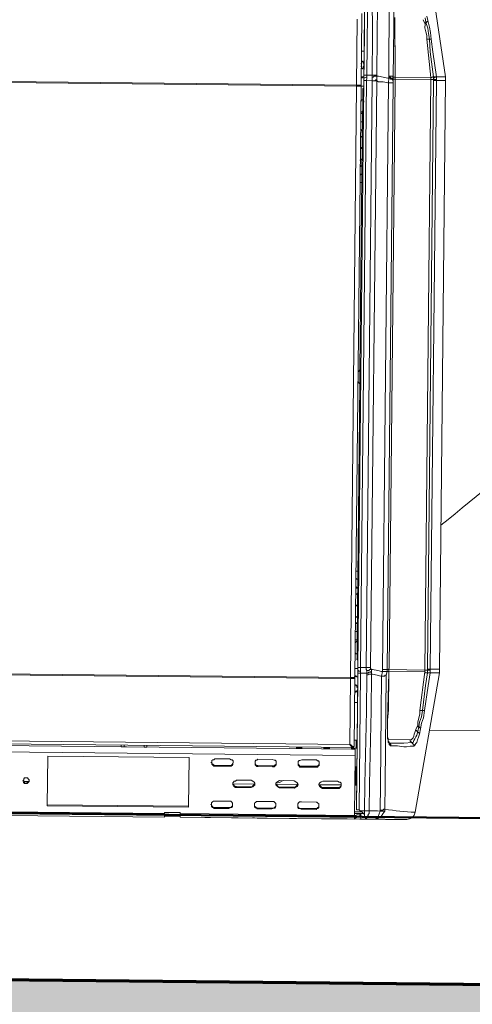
# Model space of a CAD drawing. Header units: metres. Extents: x 779 to 7046, y -512 to 9570.
# Tile 147 of 256: x 2479.154 to 2479.572, y -218.694 to -217.785. Entities that reach past the tile are written whole.
import ezdxf

# ---------------------------------------------------------------- set-up
doc = ezdxf.new("R2010")
doc.units = ezdxf.units.M
doc.linetypes.add('CIĄGłA', pattern=[0])
doc.layers.add('BK_Beton', color=2, linetype='Continuous', lineweight=15)
doc.layers.add('ZP_Zieleń', color=252, linetype='Continuous', lineweight=5)
doc.layers.add('PDF _Geometria', color=7, linetype='Continuous')

# ---------------------------------------------------------------- blocks, each defined once
blk = doc.blocks.new('DYSTRYBUTOR WAYNE HELIX 4 PRODUKTY')
at = {"layer": 'PDF _Geometria', "lineweight": 9}
for points in [[(409.064, 52.629), (409.064, 44.997), (409.064, 44.827), (409.064, 44.657), (409.064, 44.573), (409.064, 44.403), (409.064, 44.149), (409.064, 43.979), (409.064, 44.064), (409.064, 44.149), (409.064, 52.799)], [(413.728, -24.458), (413.983, -24.374), (414.237, -24.289), (414.407, -24.034), (414.492, -23.78), (416.612, -10.89), (416.612, -10.805), (416.612, -10.55), (416.612, 43.809), (416.612, 43.979), (416.612, 44.149), (415.255, 52.629)], [(409.827, 44.233), (409.827, 47.88), (409.743, 51.611), (409.743, 52.799), (409.319, 52.884), (409.319, 44.233)], [(411.523, 53.223), (411.439, 53.223), (411.439, 53.053), (411.354, 52.884), (411.354, 52.544), (411.523, 52.544), (411.608, 52.544), (411.693, 52.46), (411.778, 52.46), (411.778, 48.728), (411.778, 46.438), (411.778, 44.064), (411.863, 44.064), (411.947, 44.064), (415.255, 44.064)], [(411.354, 43.979), (411.354, 44.064), (411.354, 44.149), (411.354, 46.523), (411.354, 48.898), (411.354, 52.544), (410.251, 52.714), (410.251, 50.763), (410.251, 47.88), (410.251, 44.233), (410.251, 44.149), (410.251, 43.809), (410.251, 43.725), (410.421, 43.64), (410.845, 43.64), (411.269, 43.555), (411.354, 43.555), (411.354, -10.635), (411.354, -10.72), (411.354, -10.805)], [(414.831, 49.746), (414.916, 49.322), (415.085, 48.728), (415.17, 48.219), (415.255, 47.626), (415.424, 46.438), (415.764, 44.149), (415.764, 43.979), (415.764, 43.894), (415.764, 43.809), (415.764, -10.55), (415.764, -10.635), (415.764, -10.72), (415.764, -10.89), (415.594, -12.077), (415.255, -14.367), (415.17, -15.045), (415, -15.554), (414.916, -16.063), (414.831, -16.572), (414.746, -16.826), (414.661, -17.08), (414.576, -17.335), (414.492, -17.42), (414.407, -17.589), (414.322, -17.674), (413.983, -17.674), (413.644, -17.759), (413.389, -17.759), (412.796, -17.674), (412.202, -17.674), (412.117, -17.674), (412.117, -17.589), (412.032, -17.589), (412.032, -17.504), (412.032, -17.42), (411.947, -17.335), (411.947, -17.165), (411.947, -17.08), (411.863, -16.996), (411.863, -16.826), (411.863, -16.741), (411.863, -16.572), (411.863, -16.487), (411.863, -16.317)], [(415.085, -14.367), (415.34, -12.077), (415.509, -10.89), (415.509, -10.805), (415.509, -10.72), (415.509, -10.635), (415.509, -10.55), (415.509, 43.809), (415.509, 43.894), (415.509, 43.979), (415.509, 44.064), (415.509, 44.149), (415.17, 46.438), (415.085, 47.626), (415, 48.134), (414.916, 48.643), (414.746, 49.152), (414.661, 49.576)], [(297.546, 43.216), (297.631, 43.216), (297.715, 43.216), (297.8, 43.216), (298.394, 43.216), (298.394, 43.301), (298.479, 43.301), (298.648, 43.301), (298.733, 43.301), (408.386, 43.301), (408.386, 49.407)], [(409.064, 43.216), (408.979, 43.216), (408.894, 43.216), (408.81, 43.216), (408.81, 43.301), (408.81, 49.661), (408.81, 49.915)], [(415.255, -10.635), (411.947, -10.635), (411.947, -10.55), (411.947, -10.635), (411.947, -10.55), (411.947, -10.466), (411.947, 43.725), (411.947, 43.809), (411.947, 43.894), (411.947, 43.979), (411.947, 44.064), (411.947, 44.149), (411.947, 45.166), (411.863, 48.559), (411.863, 48.728), (411.863, 49.576), (411.863, 49.067), (411.863, 48.643), (411.947, 45.421), (411.947, 44.233), (411.947, 44.064), (411.947, 43.979)], [(414.492, -16.148), (414.661, -15.724), (414.661, -15.469), (414.746, -15.045), (414.831, -14.706), (414.831, -14.367), (415.255, -10.805), (415.255, -10.72), (415.255, -10.635), (415.255, 43.894), (415.255, 43.979), (415.255, 44.064), (414.831, 47.626), (414.831, 47.965), (414.746, 48.304), (414.661, 48.643), (414.661, 48.983), (414.492, 49.407)], [(414.661, 48.983), (414.661, 49.067), (414.746, 49.152)], [(414.746, 49.152), (414.831, 49.152), (414.831, 49.237), (414.916, 49.237), (414.916, 49.322)], [(411.863, 48.643), (411.863, 48.559)], [(414.831, 47.626), (414.916, 47.626), (415, 47.626), (415.085, 47.626)], [(415.085, 47.626), (415.17, 47.626), (415.255, 47.626)], [(408.81, 46.438), (408.894, 46.438), (408.979, 46.438), (409.064, 46.438)], [(408.81, 45.251), (408.81, 45.336), (408.894, 45.506), (408.979, 45.421), (408.979, 45.336), (409.064, 45.336)], [(408.81, 45.506), (408.894, 45.506)], [(408.81, 44.827), (408.894, 44.827), (408.979, 44.912), (408.979, 44.997), (409.064, 45.082)], [(408.894, 44.827), (408.81, 44.997), (408.81, 45.082)], [(408.81, 43.979), (408.894, 43.979), (408.979, 44.064), (409.064, 44.064), (408.979, 44.064), (408.894, 44.064), (408.81, 44.064)], [(409.064, 43.979), (409.064, 43.809), (409.064, 43.64), (409.064, 43.47), (409.064, 43.301), (409.064, 43.131), (409.064, 43.046), (408.979, 42.961)], [(409.064, 44.149), (409.064, 44.233), (409.149, 44.233), (409.234, 44.233), (409.318, 44.233)], [(409.064, -10.466), (409.064, 43.725), (409.064, 43.809), (409.064, 43.894), (409.064, 43.979), (409.149, 43.979), (409.319, 44.064)], [(409.064, 43.979), (409.064, 43.979)], [(409.064, 43.979), (409.064, 43.979)], [(409.064, 43.725), (409.149, 43.725), (409.234, 43.725), (409.318, 43.725)], [(409.319, 43.725), (409.319, -10.466), (409.319, -10.55), (409.319, -10.72), (409.319, -10.805), (409.149, -10.805), (409.064, -10.72), (409.064, -10.974), (409.064, -11.144), (409.064, -11.314), (409.064, -11.399), (409.064, -11.568), (409.064, -11.738), (409.064, -23.271)], [(409.319, -10.466), (409.827, -10.466), (409.827, 43.725)], [(410.251, 44.233), (410.167, 44.233), (410.082, 44.233), (409.997, 44.233), (409.912, 44.233), (409.827, 44.233)], [(409.827, 44.064), (409.912, 44.064), (409.997, 44.149), (410.082, 44.149), (410.167, 44.149), (410.251, 44.149)], [(410.251, 43.725), (410.167, 43.725), (410.082, 43.725), (409.997, 43.725), (409.912, 43.725), (409.827, 43.725), (409.912, 43.725), (409.997, 43.725), (410.082, 43.725), (410.167, 43.809), (410.251, 43.809)], [(409.827, 43.725), (409.827, 43.725)], [(410.251, 43.725), (410.251, -10.466), (410.251, -10.55), (410.336, -10.635), (410.336, -10.805), (410.336, -11.059), (410.421, -11.059), (410.845, -11.144), (411.184, -11.229), (411.269, -11.229), (411.269, -14.621), (411.269, -21.321), (411.269, -23.61), (411.269, -23.695), (411.184, -23.95), (411.099, -24.204), (410.93, -24.374), (410.845, -24.458), (410.76, -24.458), (410.591, -24.458), (410.251, -24.458), (410.082, -24.458), (409.997, -24.458), (409.912, -24.374)], [(410.251, 44.149), (410.421, 44.149), (410.845, 44.064), (411.269, 43.979), (411.354, 43.979), (411.354, 43.555)], [(411.354, 44.149), (411.439, 44.149), (411.523, 44.149), (411.608, 44.149), (411.693, 44.149), (411.778, 44.064), (411.778, 43.894), (411.778, 43.809), (411.778, 43.555), (411.778, -10.635), (411.778, -10.805), (411.693, -10.805), (411.608, -10.805), (411.523, -10.805), (411.439, -10.805), (411.354, -10.805), (411.354, -10.72)], [(411.778, 43.894), (411.693, 43.979), (411.608, 43.979), (411.523, 43.979), (411.523, 44.064), (411.439, 44.064), (411.354, 44.064)], [(411.778, 43.809), (411.693, 43.809), (411.693, 43.894), (411.608, 43.894), (411.523, 43.894), (411.523, 43.979), (411.439, 43.979), (411.354, 43.979)], [(411.863, -15.3), (411.863, -15.384), (411.863, -15.808), (411.863, -16.317), (411.863, -15.554), (411.863, -15.3), (411.947, -14.367), (411.947, -10.974), (411.947, -10.89), (411.947, -10.805), (411.947, -10.72), (411.947, -10.635), (411.947, -10.466), (411.947, 43.725), (411.947, 43.894), (411.863, 43.894), (411.778, 43.894)], [(411.947, 44.233), (411.947, 44.149)], [(411.947, 44.064), (411.947, 44.064)], [(411.947, 43.809), (411.947, 43.894), (411.947, 43.979), (411.947, 44.064)], [(411.947, 44.064), (411.947, 44.064)], [(411.947, 43.979), (411.947, 43.979)], [(411.947, 43.979), (411.947, 43.979)], [(411.947, 43.894), (411.947, 43.894)], [(411.947, 43.894), (411.947, 43.894)], [(415.255, 43.894), (411.947, 43.894)], [(411.947, 43.725), (411.947, 43.725)], [(415.255, 44.064), (415.34, 44.064), (415.424, 44.149), (415.509, 44.149)], [(415.255, 43.894), (415.34, 43.894), (415.424, 43.894), (415.509, 43.894)], [(415.509, 44.149), (415.594, 44.149), (415.679, 44.149), (415.764, 44.149)], [(415.509, 44.064), (415.594, 44.064), (415.679, 44.149), (415.764, 44.149)], [(415.509, 43.894), (415.594, 43.894), (415.679, 43.894), (415.764, 43.894)], [(415.509, 43.809), (415.594, 43.809), (415.679, 43.809), (415.764, 43.809)], [(415.764, 44.149), (415.764, 44.149)], [(415.764, 44.149), (416.018, 44.149), (416.273, 44.149), (416.442, 44.149), (416.527, 44.149), (416.612, 44.149)], [(416.612, 43.809), (416.527, 43.809), (416.442, 43.809), (416.357, 43.809), (416.103, 43.809), (415.764, 43.809)], [(408.47, -17.589), (408.555, -17.674), (408.64, -17.759), (408.725, -17.759), (408.81, -17.759), (408.81, -11.399), (408.81, -11.483), (408.725, -11.483), (408.555, -11.483), (408.386, -11.483), (408.555, -11.483), (408.64, -11.483), (408.64, -11.399), (408.725, -11.399), (408.81, -11.399), (408.81, -11.314), (408.725, -11.399), (408.555, -11.399), (408.386, -11.399), (298.733, -11.399), (298.733, 43.216), (408.386, 43.216), (408.386, -11.399)], [(408.386, 43.301), (408.386, 43.216)], [(408.81, -11.229), (408.894, -11.229), (408.979, -11.314), (409.064, -11.314), (408.979, -11.314), (408.894, -11.314), (408.81, -11.314), (408.81, 43.216), (408.725, 43.216), (408.555, 43.216), (408.386, 43.216), (408.725, 43.216), (408.725, 43.301), (408.81, 43.301), (408.725, 43.301), (408.555, 43.301), (408.386, 43.301), (408.555, 43.301), (408.64, 43.301), (408.725, 43.301)], [(408.979, 41.944), (408.979, 42.029), (408.979, 42.283), (408.979, 42.453), (408.979, 42.622), (408.979, 42.792), (408.979, 42.877), (408.979, 42.961)], [(411.778, 43.555), (411.693, 43.555), (411.608, 43.555), (411.523, 43.555), (411.439, 43.555), (411.354, 43.555)], [(408.979, 41.944), (408.894, 41.944), (408.81, 41.859), (408.81, 41.774)], [(408.979, 40.841), (408.979, 40.926), (408.979, 41.011), (408.979, 41.096), (408.979, 41.265), (408.979, 41.435), (408.979, 41.52), (408.979, 41.689), (408.979, 41.774), (408.979, 41.859), (408.979, 41.944)], [(409.064, 41.096), (409.064, 41.18), (409.064, 41.265), (409.064, 41.35), (409.064, 41.435), (409.064, 41.52), (409.064, 41.605), (409.064, 41.689), (409.064, 41.774), (409.064, 41.859), (408.979, 41.859), (408.979, 41.774), (408.979, 41.689)], [(408.81, 41.011), (408.81, 40.926), (408.81, 40.841), (408.894, 40.841), (408.979, 40.756)], [(409.064, 41.689), (408.979, 41.689)], [(408.979, 41.096), (409.064, 41.096)], [(408.81, 40.672), (408.894, 40.672), (408.979, 40.672)], [(408.979, 17.011), (408.979, 40.756), (408.979, 40.841)], [(408.979, 39.908), (408.894, 39.908), (408.81, 39.908), (408.894, 39.908), (408.979, 39.908), (408.979, 39.824)], [(408.81, 39.23), (408.894, 39.145), (408.979, 39.06), (408.979, 38.976)], [(408.894, 39.145), (408.81, 38.976)], [(408.979, 38.636), (408.894, 38.552), (408.81, 38.467), (408.81, 38.636)], [(408.81, 38.467), (408.81, 38.467)], [(408.81, 37.534), (408.979, 37.534)], [(408.81, 37.449), (408.979, 37.449)], [(408.81, 36.347), (408.81, 36.516), (408.894, 36.431), (408.979, 36.347)], [(408.81, 36.516), (408.81, 36.516)], [(408.979, 36.007), (408.979, 35.923), (408.894, 35.838), (408.81, 35.753)], [(408.894, 35.838), (408.81, 36.007)], [(408.81, 34.99), (408.894, 35.075), (408.979, 35.075), (408.894, 35.075), (408.81, 35.075)], [(408.979, 34.311), (408.894, 34.311), (408.81, 34.311)], [(408.979, 17.011), (408.894, 16.926), (408.81, 16.841), (408.81, 16.757)], [(408.979, 16.163), (408.979, 16.333), (408.979, 16.417), (408.979, 16.587), (408.979, 16.757), (408.979, 16.842), (408.979, 16.926), (408.979, 17.011)], [(409.064, 16.078), (409.064, 16.163), (409.064, 16.248), (409.064, 16.333), (409.064, 16.418), (409.064, 16.502), (409.064, 16.587), (409.064, 16.672), (409.064, 16.757), (409.064, 16.842), (408.979, 16.842), (408.979, 16.757), (408.979, 16.672)], [(409.064, 16.672), (408.979, 16.672)], [(408.81, 15.993), (408.81, 15.909), (408.894, 15.824), (408.979, 15.739)], [(408.979, -8.006), (408.979, 15.739), (408.979, 15.824), (408.979, 15.909), (408.979, 15.993), (408.979, 16.163)], [(408.979, 16.078), (409.064, 16.078)], [(408.979, 7.428), (408.979, 7.428)], [(408.979, 7.428), (408.979, 7.428)], [(409.064, 8.022), (409.064, 8.022)], [(409.064, 7.852), (409.064, 7.852)], [(409.064, 7.767), (409.064, 7.767)], [(409.064, 7.767), (409.064, 7.767)], [(409.064, 7.513), (409.064, 7.513)], [(408.979, 7.089), (408.979, 7.089)], [(408.979, 6.495), (408.979, 6.495)], [(409.064, 6.835), (409.064, 6.835)], [(408.979, 5.647), (408.979, 5.647)], [(409.064, 6.326), (409.064, 6.326)], [(409.064, 6.071), (409.064, 6.071)], [(409.064, 5.647), (409.064, 5.647)], [(409.064, 5.478), (409.064, 5.478)], [(409.064, 5.478), (409.064, 5.478)], [(408.979, 5.223), (408.979, 5.223)], [(408.979, 5.054), (408.979, 5.054)], [(409.064, 5.054), (408.979, 5.054)], [(408.979, 4.799), (408.979, 4.799)], [(409.064, 4.969), (409.064, 4.969)], [(409.064, 4.969), (409.064, 4.969)], [(409.064, 4.63), (409.064, 4.63)], [(409.064, 4.63), (409.064, 4.63)], [(409.064, 4.545), (408.979, 4.545)], [(408.979, -1.561), (408.894, -1.561), (408.81, -1.561)], [(408.81, -2.24), (408.894, -2.324), (408.979, -2.324), (408.894, -2.324), (408.81, -2.324)], [(408.979, -3.257), (408.979, -3.172), (408.894, -3.088), (408.81, -3.003)], [(408.894, -3.088), (408.81, -3.257)], [(408.81, -3.596), (408.81, -3.766), (408.894, -3.681), (408.979, -3.596)], [(408.81, -3.766), (408.81, -3.766)], [(408.81, -4.699), (408.979, -4.699)], [(408.81, -4.784), (408.979, -4.784)], [(408.979, -5.886), (408.894, -5.801), (408.81, -5.717), (408.81, -5.886)], [(408.81, -5.717), (408.81, -5.717)], [(408.81, -6.48), (408.894, -6.395), (408.979, -6.31), (408.979, -6.225)], [(408.894, -6.395), (408.81, -6.225)], [(408.979, -7.158), (408.894, -7.158), (408.81, -7.158), (408.894, -7.158), (408.979, -7.158), (408.979, -7.073)], [(408.81, -7.922), (408.894, -7.922), (408.979, -7.922)], [(408.979, -8.006), (408.894, -8.091), (408.81, -8.091), (408.81, -8.176), (408.81, -8.261)], [(408.979, -8.77), (408.979, -8.6), (408.979, -8.515), (408.979, -8.346), (408.979, -8.261), (408.979, -8.091), (408.979, -8.006)], [(408.979, -8.939), (409.064, -8.939), (409.064, -8.854), (409.064, -8.77), (409.064, -8.685), (409.064, -8.6), (409.064, -8.515), (409.064, -8.43), (409.064, -8.346), (409.064, -8.261), (409.064, -8.176), (408.979, -8.176), (408.979, -8.261), (408.979, -8.346)], [(408.81, -9.024), (408.81, -9.109), (408.894, -9.194), (408.979, -9.194), (408.979, -9.278)], [(409.064, -8.346), (408.979, -8.346)], [(408.979, -9.702), (408.979, -9.618), (408.979, -9.533), (408.979, -9.363), (408.979, -9.278), (408.979, -9.194), (408.979, -9.109), (408.979, -9.024), (408.979, -8.939), (408.979, -8.77)], [(408.979, -9.702), (409.064, -9.787), (409.064, -9.957), (409.064, -10.042), (409.064, -10.211), (409.064, -10.381), (409.064, -10.55), (409.064, -10.72)], [(408.81, -10.55), (408.894, -10.55), (408.979, -10.55), (409.064, -10.55)], [(409.319, -23.61), (409.234, -23.61), (409.149, -23.61), (409.064, -23.61), (409.064, -10.89), (409.064, -10.805), (409.064, -10.72), (409.064, -10.635), (409.064, -10.55), (409.064, -10.466), (409.149, -10.466), (409.234, -10.466), (409.318, -10.466)], [(409.064, -10.72), (409.064, -10.72)], [(409.064, -10.72), (409.064, -10.72)], [(409.064, -10.89), (409.064, -10.974), (409.149, -10.974), (409.234, -10.974), (409.318, -10.974)], [(409.319, -10.805), (409.319, -10.89), (409.319, -10.974), (409.912, -10.974), (409.912, -10.72), (409.827, -10.635), (409.827, -10.55), (409.827, -10.466)], [(409.827, -10.466), (409.912, -10.466), (409.997, -10.466), (410.082, -10.466), (410.167, -10.466), (410.251, -10.466)], [(409.912, -10.72), (409.997, -10.72), (410.082, -10.72), (410.167, -10.635), (410.251, -10.635), (410.336, -10.635)], [(409.912, -10.974), (409.997, -10.974), (410.082, -10.89), (410.167, -10.89), (410.251, -10.89), (410.336, -10.805)], [(410.336, -10.635), (410.421, -10.635), (410.93, -10.72), (411.269, -10.805), (411.354, -10.805), (411.269, -11.229)], [(411.354, -10.805), (411.439, -10.805), (411.523, -10.805), (411.608, -10.805), (411.693, -10.805), (411.778, -10.805), (411.693, -11.144), (411.693, -14.451), (411.693, -21.236), (411.693, -23.526), (411.608, -23.526), (411.523, -23.61), (411.439, -23.61), (411.269, -23.61)], [(411.778, -10.635), (411.693, -10.635), (411.608, -10.635), (411.523, -10.635), (411.439, -10.635), (411.354, -10.635)], [(411.778, -10.635), (411.863, -10.635), (411.947, -10.635), (411.947, -10.805), (411.947, -10.72), (411.947, -10.805), (415.255, -10.805)], [(411.778, -10.805), (411.778, -10.805)], [(411.863, -15.384), (411.863, -14.197), (411.947, -10.974), (411.947, -10.805), (411.778, -10.805)], [(411.947, -10.466), (411.947, -10.466)], [(411.947, -10.635), (411.947, -10.635)], [(411.947, -10.635), (411.947, -10.635)], [(411.947, -10.72), (411.947, -10.72)], [(411.947, -10.805), (411.947, -10.805)], [(411.947, -10.805), (411.947, -10.805)], [(411.947, -10.805), (411.947, -10.805)], [(415.255, -10.635), (415.34, -10.635), (415.424, -10.635), (415.509, -10.635)], [(415.255, -10.805), (415.34, -10.89), (415.424, -10.89), (415.509, -10.89)], [(415.509, -10.55), (415.594, -10.55), (415.679, -10.55), (415.764, -10.55)], [(415.509, -10.635), (415.594, -10.635), (415.679, -10.635), (415.764, -10.635)], [(415.509, -10.805), (415.509, -10.89), (415.594, -10.89), (415.679, -10.89), (415.764, -10.89)], [(415.509, -10.89), (415.594, -10.89), (415.679, -10.89), (415.764, -10.89)], [(415.764, -10.55), (416.188, -10.55), (416.442, -10.55), (416.612, -10.55)], [(415.764, -10.89), (415.764, -10.89)], [(416.612, -10.89), (416.527, -10.89), (416.442, -10.89), (416.273, -10.89), (416.103, -10.89), (415.933, -10.89), (415.764, -10.89)], [(298.733, -11.483), (408.386, -11.483), (408.386, -17.589), (408.47, -17.674), (408.555, -17.759), (408.64, -17.844), (408.725, -17.844), (298.479, -17.844)], [(408.386, -11.399), (408.386, -11.483)], [(408.725, -11.399), (408.725, -11.399)], [(409.319, -10.974), (409.319, -23.61), (409.403, -23.695), (409.488, -23.695), (409.658, -23.695), (409.827, -23.695), (409.827, -21.236), (409.912, -14.451), (409.912, -11.144), (409.912, -10.974)], [(409.912, -11.144), (409.997, -11.144), (410.082, -11.059), (410.167, -11.059), (410.251, -11.059), (410.336, -11.059)], [(411.269, -11.229), (411.354, -11.229), (411.439, -11.229), (411.523, -11.229), (411.608, -11.144), (411.693, -11.144)], [(411.947, -10.974), (411.947, -10.974)], [(408.81, -12.077), (408.894, -12.077), (408.979, -12.162), (408.979, -12.247), (409.064, -12.331)], [(408.894, -12.077), (408.81, -12.247), (408.81, -12.331)], [(408.81, -12.501), (408.81, -12.586), (408.894, -12.755), (408.979, -12.671), (408.979, -12.586), (409.064, -12.586)], [(408.81, -12.755), (408.894, -12.755)], [(408.81, -13.688), (408.894, -13.688), (408.979, -13.688), (409.064, -13.688)], [(414.661, -16.317), (414.746, -15.893), (414.831, -15.469), (415, -14.96), (415.085, -14.367), (415.17, -14.367), (415.255, -14.367)], [(414.831, -14.367), (414.916, -14.367), (415, -14.367), (415.085, -14.367)], [(412.202, -17.674), (412.202, -17.589), (412.202, -17.504), (412.117, -17.504), (412.117, -17.42), (412.032, -17.42), (412.032, -17.335), (411.947, -17.25), (411.947, -17.165), (411.947, -16.996), (411.863, -16.826), (411.863, -16.656), (411.863, -16.487), (411.863, -16.317)], [(411.863, -16.317), (411.863, -16.317)], [(411.947, -17.08), (413.983, -17.08), (414.068, -17.08), (414.152, -16.996), (414.237, -16.911), (414.322, -16.741), (414.322, -16.572), (414.407, -16.402), (414.492, -16.148)], [(414.152, -17.335), (414.237, -17.335), (414.322, -17.165), (414.407, -16.996), (414.492, -16.826), (414.576, -16.656), (414.661, -16.317)], [(414.492, -16.148), (414.492, -16.232), (414.576, -16.232), (414.576, -16.317), (414.661, -16.317), (414.661, -16.402), (414.746, -16.402), (414.831, -16.487), (414.831, -16.572)], [(414.661, -15.724), (414.661, -15.808), (414.661, -15.893), (414.746, -15.893)], [(414.746, -15.893), (414.831, -15.893), (414.831, -15.978), (414.916, -15.978), (414.916, -16.063)], [(409.064, -17.165), (408.979, -17.165), (408.894, -17.165), (408.81, -17.165)], [(408.979, -17.165), (408.979, -17.928)], [(413.983, -17.08), (413.983, -17.165), (413.983, -17.25), (414.068, -17.25), (414.068, -17.335), (414.152, -17.335), (414.152, -17.42), (414.237, -17.42), (414.237, -17.504), (414.322, -17.504), (414.322, -17.589), (414.322, -17.674)], [(234.281, -18.607), (234.281, -24.119), (249.546, -24.119), (249.546, -24.034), (251.073, -24.034), (251.073, -24.119), (313.574, -24.119), (313.574, -24.034), (315.1, -24.034), (315.1, -24.119), (391.34, -24.119), (391.34, -24.034), (392.782, -24.034), (392.782, -24.119), (408.894, -24.119), (408.894, -18.607), (234.281, -18.607), (234.281, -18.522), (234.281, -18.437), (234.281, -18.353), (234.281, -18.268), (234.281, -18.183), (234.281, -18.098)], [(408.894, -18.013), (408.81, -18.013), (297.546, -18.013)], [(408.81, -17.759), (408.64, -17.759), (408.555, -17.674), (408.386, -17.589), (298.733, -17.589), (298.563, -17.674), (298.479, -17.759), (298.394, -17.759), (298.479, -17.759), (298.563, -17.759), (298.648, -17.674), (298.648, -17.589)], [(387.269, -17.844), (387.269, -18.013), (387.524, -18.013), (389.389, -18.013), (389.644, -18.013), (389.644, -17.844)], [(387.524, -17.844), (387.524, -17.928), (387.524, -18.013)], [(389.389, -18.013), (389.389, -17.928), (389.389, -17.844)], [(403.467, -17.844), (403.467, -17.928), (403.976, -17.928), (403.976, -17.844)], [(403.467, -17.928), (403.467, -18.013), (403.552, -18.013), (403.637, -18.013), (403.721, -18.013), (403.806, -18.013), (403.891, -18.013), (403.976, -18.013), (403.976, -17.928)], [(406.011, -17.844), (406.011, -17.928), (406.52, -17.928), (406.52, -17.844)], [(406.011, -17.928), (406.011, -18.013), (406.096, -18.013), (406.181, -18.013), (406.266, -18.013), (406.35, -18.013), (406.435, -18.013), (406.52, -17.928)], [(408.725, -17.759), (408.725, -17.844), (408.725, -17.759), (408.64, -17.759), (408.555, -17.674), (408.47, -17.674)], [(408.555, -17.844), (408.555, -17.928), (409.064, -17.928)], [(408.555, -17.928), (408.555, -18.013), (408.64, -18.013), (408.725, -18.013)], [(408.64, -17.759), (408.64, -17.759)], [(408.64, -17.844), (408.64, -17.928)], [(408.725, -17.759), (408.725, -17.759)], [(408.725, -17.759), (408.725, -17.759)], [(408.725, -17.759), (408.725, -17.759)], [(408.725, -17.759), (408.725, -17.759)], [(408.725, -17.759), (408.725, -17.759)], [(408.725, -17.844), (408.725, -17.844)], [(408.725, -17.844), (408.725, -17.928)], [(408.725, -18.013), (408.81, -18.013)], [(408.81, -17.759), (408.81, -17.759)], [(408.894, -18.013), (408.894, -18.098), (408.894, -18.183), (408.894, -18.268), (408.894, -18.353), (408.894, -18.437), (408.894, -18.522), (408.894, -18.607)], [(412.032, -17.42), (413.135, -17.42), (413.389, -17.42), (414.152, -17.335)], [(395.919, -19.031), (395.835, -19.116), (395.75, -19.116), (395.665, -19.201), (395.665, -19.37), (395.665, -19.455), (395.665, -19.54), (395.75, -19.625), (395.835, -19.709), (395.919, -19.709)], [(397.276, -19.031), (395.919, -19.031)], [(397.276, -19.709), (397.446, -19.709), (397.531, -19.625), (397.615, -19.54), (397.615, -19.455), (397.615, -19.37), (397.615, -19.201), (397.531, -19.116), (397.446, -19.116), (397.276, -19.031)], [(399.905, -19.031), (399.82, -19.116), (399.736, -19.116), (399.651, -19.201), (399.651, -19.37), (399.651, -19.455), (399.651, -19.54), (399.736, -19.625), (399.82, -19.709), (399.905, -19.709)], [(401.262, -19.031), (399.905, -19.031)], [(401.262, -19.709), (401.432, -19.709), (401.516, -19.625), (401.601, -19.54), (401.601, -19.455), (401.601, -19.37), (401.601, -19.201), (401.516, -19.116), (401.432, -19.116), (401.262, -19.031)], [(403.976, -19.031), (403.806, -19.116), (403.721, -19.116), (403.637, -19.201), (403.637, -19.37), (403.637, -19.455), (403.637, -19.54), (403.721, -19.625), (403.806, -19.709), (403.976, -19.709)], [(405.333, -19.031), (403.976, -19.031)], [(405.333, -19.709), (405.417, -19.709), (405.502, -19.625), (405.587, -19.54), (405.587, -19.455), (405.587, -19.37), (405.587, -19.201), (405.502, -19.116), (405.417, -19.116), (405.333, -19.031)], [(395.58, -19.37), (395.665, -19.37), (395.665, -19.455), (395.75, -19.54), (395.835, -19.625), (395.919, -19.625), (395.919, -19.709), (397.276, -19.709), (397.276, -19.625), (397.446, -19.625), (397.531, -19.54), (397.615, -19.455), (397.615, -19.37)], [(397.276, -19.625), (395.919, -19.625)], [(399.651, -19.37), (399.651, -19.455), (399.736, -19.54), (399.82, -19.625), (399.905, -19.625), (399.905, -19.709), (401.262, -19.709), (401.262, -19.625), (401.432, -19.625), (401.516, -19.54), (401.601, -19.455), (401.601, -19.37)], [(401.262, -19.625), (399.905, -19.625)], [(403.637, -19.37), (403.637, -19.455), (403.721, -19.54), (403.806, -19.625), (403.976, -19.625), (403.976, -19.709), (405.333, -19.709), (405.333, -19.625), (405.417, -19.625), (405.502, -19.54), (405.587, -19.455), (405.587, -19.37)], [(405.502, -19.625), (403.806, -19.625)], [(405.333, -19.625), (403.976, -19.625)], [(404.993, -19.625), (404.909, -19.625)], [(409.064, -19.625), (408.894, -19.625)], [(408.979, -19.625), (408.979, -21.236)], [(378.195, -21.236), (378.28, -21.236), (378.28, -21.321), (378.365, -21.405), (378.45, -21.49), (378.534, -21.49), (378.619, -21.405), (378.704, -21.321), (378.789, -21.236)], [(378.789, -21.321), (378.28, -21.321)], [(399.312, -20.981), (397.955, -20.981), (397.87, -21.066), (397.7, -21.066), (397.7, -21.151), (397.615, -21.236), (397.615, -21.405), (397.7, -21.49), (397.7, -21.575), (397.87, -21.66), (397.955, -21.66)], [(399.312, -21.575), (397.955, -21.575)], [(402.28, -20.981), (401.94, -21.151), (401.601, -21.236)], [(403.297, -20.981), (401.94, -20.981)], [(403.297, -21.575), (401.94, -21.575)], [(407.283, -21.66), (407.283, -21.575), (407.453, -21.575), (407.538, -21.49), (407.622, -21.405), (407.622, -21.321), (405.587, -21.321), (405.672, -21.405), (405.757, -21.49), (405.842, -21.575), (405.926, -21.575), (405.926, -21.66), (407.283, -21.66), (407.453, -21.66), (407.538, -21.575), (407.622, -21.49), (407.622, -21.405), (407.622, -21.236), (407.622, -21.151), (407.538, -21.066), (407.453, -21.066), (407.283, -20.981)], [(407.283, -20.981), (405.926, -20.981)], [(407.283, -21.575), (405.926, -21.575)], [(409.064, -21.236), (408.979, -21.236), (408.894, -21.236)], [(409.064, -21.321), (408.894, -21.321)], [(393.545, -23.441), (380.485, -23.441)], [(395.58, -23.271), (395.665, -23.271), (395.665, -23.356), (395.75, -23.441), (395.835, -23.526), (395.919, -23.526), (395.919, -23.61), (397.276, -23.61), (397.276, -23.526), (397.446, -23.526), (397.531, -23.441), (397.615, -23.356), (397.615, -23.271)], [(395.919, -22.932), (395.835, -22.932), (395.75, -23.017), (395.665, -23.102), (395.665, -23.186), (395.665, -23.356), (395.665, -23.441), (395.75, -23.526), (395.835, -23.526), (395.919, -23.61)], [(397.276, -22.932), (395.919, -22.932)], [(397.276, -23.526), (395.919, -23.526)], [(397.276, -23.61), (397.446, -23.526), (397.531, -23.526), (397.615, -23.441), (397.615, -23.356), (397.615, -23.186), (397.615, -23.102), (397.531, -23.017), (397.446, -22.932), (397.276, -22.932)], [(399.905, -22.932), (399.82, -22.932), (399.736, -23.017), (399.651, -23.102), (399.651, -23.186), (399.651, -23.356), (399.651, -23.441), (399.736, -23.526), (399.82, -23.526), (399.905, -23.61)], [(399.651, -23.271), (399.651, -23.356), (399.736, -23.441), (399.82, -23.526), (399.905, -23.526), (399.905, -23.61), (401.262, -23.61), (401.262, -23.526), (401.432, -23.526), (401.516, -23.441), (401.601, -23.356), (401.601, -23.271)], [(401.262, -22.932), (399.905, -22.932)], [(401.262, -23.526), (399.905, -23.526)], [(401.262, -23.61), (401.432, -23.526), (401.516, -23.526), (401.601, -23.441), (401.601, -23.356), (401.601, -23.186), (401.601, -23.102), (401.516, -23.017), (401.432, -22.932), (401.262, -22.932)], [(405.333, -22.932), (403.976, -22.932), (403.806, -22.932), (403.721, -23.017), (403.637, -23.102), (403.637, -23.186), (403.637, -23.356), (403.637, -23.441), (403.721, -23.526), (403.806, -23.526), (403.976, -23.61)], [(403.637, -23.271), (403.637, -23.356), (403.721, -23.441), (403.806, -23.526), (403.976, -23.526), (403.976, -23.61), (405.333, -23.61), (405.333, -23.526), (405.417, -23.526), (405.502, -23.441), (405.587, -23.356), (405.587, -23.271)], [(405.333, -23.526), (403.976, -23.526)], [(405.333, -23.61), (405.417, -23.526), (405.502, -23.526), (405.587, -23.441), (405.587, -23.356), (405.587, -23.186), (405.587, -23.102), (405.502, -23.017), (405.417, -22.932), (405.333, -22.932)], [(409.064, -23.271), (409.064, -23.356), (409.064, -23.441), (409.064, -23.526), (409.064, -23.61)], [(409.064, -23.61), (409.064, -23.61)], [(409.064, -23.61), (409.064, -23.61)], [(315.1, -24.458), (391.34, -24.458)], [(391.34, -24.458), (391.34, -24.374), (391.34, -24.289), (391.34, -24.204), (391.34, -24.119)], [(392.782, -24.204), (391.34, -24.204)], [(391.34, -24.374), (392.782, -24.374)], [(392.782, -24.119), (392.782, -24.204), (392.782, -24.289), (392.782, -24.374), (392.782, -24.458)], [(392.782, -24.458), (408.894, -24.458)], [(395.071, -24.458), (395.071, -24.458)], [(395.071, -24.458), (395.156, -24.458), (395.241, -24.458), (395.326, -24.458), (395.411, -24.458), (395.495, -24.458), (395.58, -24.458)], [(395.58, -24.458), (397.531, -24.458)], [(395.58, -24.458), (395.58, -24.458)], [(399.481, -24.458), (399.566, -24.458), (399.651, -24.458), (399.905, -24.458), (397.531, -24.458), (397.7, -24.458), (397.785, -24.458), (397.87, -24.458), (397.955, -24.458)], [(397.531, -24.458), (397.531, -24.458)], [(399.905, -24.458), (399.905, -24.458)], [(399.905, -24.458), (405.842, -24.458)], [(406.266, -24.458), (406.181, -24.458), (406.096, -24.458), (406.011, -24.458), (405.842, -24.458), (408.216, -24.458), (407.962, -24.458), (407.877, -24.458), (407.792, -24.458)], [(405.842, -24.458), (405.842, -24.458)], [(409.573, -24.289), (409.488, -24.289), (409.403, -24.289), (409.234, -24.289), (409.149, -24.289), (409.488, -24.289), (409.488, -24.458), (408.216, -24.458)], [(408.216, -24.458), (408.216, -24.458)], [(409.573, -23.78), (408.894, -23.78)], [(408.894, -24.119), (408.894, -24.204), (408.894, -24.289), (408.894, -24.374), (408.894, -24.458)], [(408.894, -24.204), (408.894, -24.119), (408.979, -24.119)], [(408.979, -24.374), (408.894, -24.374)], [(409.234, -24.204), (409.319, -24.204)], [(409.573, -24.289), (409.488, -24.289), (409.403, -24.289), (409.403, -24.204), (409.318, -24.204)], [(409.403, -24.204), (409.488, -24.204), (409.488, -23.95), (409.743, -23.95)], [(410.082, -24.458), (409.743, -24.458), (409.658, -24.458), (409.573, -24.458), (409.488, -24.458), (409.403, -24.458)], [(409.403, -24.458), (409.403, -24.458)], [(409.488, -23.695), (409.573, -23.78), (409.743, -23.95), (409.827, -24.034), (409.827, -24.119)], [(409.827, -24.204), (409.488, -24.204)], [(409.488, -24.289), (409.573, -24.289), (409.658, -24.289), (409.743, -24.289), (409.827, -24.289), (409.912, -24.289)], [(409.488, -24.458), (409.573, -24.458), (409.658, -24.458), (409.743, -24.458), (409.827, -24.458), (409.912, -24.458), (409.997, -24.458), (410.082, -24.458)], [(409.573, -24.289), (409.573, -24.289)], [(409.743, -24.458), (409.743, -24.458)], [(409.827, -23.695), (409.912, -23.695), (409.997, -23.695), (410.082, -23.695), (410.167, -23.695), (410.251, -23.695)], [(409.912, -24.374), (409.912, -24.289), (409.827, -24.204), (409.827, -24.119), (409.827, -24.034), (409.827, -23.95), (409.827, -23.865), (409.827, -23.78), (409.827, -23.695)], [(409.827, -24.119), (409.827, -24.119)], [(409.912, -24.374), (409.997, -24.374), (410.082, -24.289), (410.082, -24.204), (410.167, -24.119), (410.167, -24.034), (410.251, -23.95), (410.251, -23.78), (410.251, -23.695)], [(410.167, -24.458), (410.082, -24.458), (410.591, -24.458), (410.675, -24.458)], [(410.082, -24.458), (410.082, -24.458)], [(410.082, -24.458), (410.082, -24.458)], [(410.591, -24.458), (410.336, -24.458)], [(410.336, -24.458), (410.336, -24.458)], [(410.591, -24.458), (410.591, -24.458)], [(410.591, -24.458), (410.591, -24.458)], [(410.76, -24.458), (410.845, -24.458), (411.015, -24.374), (411.354, -24.204), (411.523, -23.95), (411.693, -23.695)], [(413.728, -24.458), (413.644, -24.458), (413.474, -24.458), (413.22, -24.458), (412.88, -24.458), (412.711, -24.458), (412.626, -24.458), (412.541, -24.458), (412.456, -24.458), (412.287, -24.458), (412.202, -24.458), (412.032, -24.458), (411.863, -24.458), (411.778, -24.458), (411.693, -24.458), (411.523, -24.458), (411.439, -24.458), (411.354, -24.458), (411.184, -24.458), (411.099, -24.458), (411.015, -24.458), (410.93, -24.458), (410.76, -24.458)]]:
    blk.add_lwpolyline(points, dxfattribs=at)
for points in [[(409.827, 44.233), (409.319, 44.233), (409.319, 44.149), (409.319, 44.064), (409.319, 43.894), (409.319, 43.809), (409.319, 43.725), (409.827, 43.725), (409.827, 44.064)], [(409.064, 8.022), (409.064, 7.937), (409.064, 8.022), (409.064, 7.937), (409.064, 7.852), (409.064, 7.767), (409.064, 7.683), (409.064, 7.767), (409.064, 7.852), (409.064, 7.937), (409.064, 8.022), (409.064, 7.937), (409.064, 7.852), (409.064, 7.937), (409.064, 8.022), (409.064, 7.937), (408.979, 7.937), (408.979, 7.852), (408.979, 7.937), (408.979, 8.022)], [(409.064, 7.767), (408.979, 7.767), (408.979, 7.852), (409.064, 7.852)], [(408.979, 7.513), (409.064, 7.513), (408.979, 7.513), (408.979, 7.428)], [(408.979, 7.089), (408.979, 7.174), (409.064, 7.174), (409.064, 7.089), (408.979, 7.089), (408.979, 7.004)], [(409.064, 6.75), (409.064, 6.665), (409.064, 6.58), (408.979, 6.58), (408.979, 6.665), (408.979, 6.75), (408.979, 6.835), (409.064, 6.835), (409.064, 6.919), (409.064, 6.835)], [(408.979, 6.75), (408.979, 6.665), (409.064, 6.665), (409.064, 6.58), (409.064, 6.665), (409.064, 6.75), (409.064, 6.835), (409.064, 6.75)], [(409.064, 6.326), (409.064, 6.411), (409.064, 6.495), (409.064, 6.411), (409.064, 6.326), (409.064, 6.241), (409.064, 6.156), (409.064, 6.241), (409.064, 6.326), (409.064, 6.411), (409.064, 6.495), (409.064, 6.411), (409.064, 6.326), (409.064, 6.241), (408.979, 6.326)], [(408.979, 6.495), (408.979, 6.326)], [(409.064, 5.986), (409.064, 5.902), (409.064, 5.817), (408.979, 5.817), (408.979, 5.902), (408.979, 5.986), (408.979, 6.071), (409.064, 6.071), (409.064, 6.156), (409.064, 6.071)], [(408.979, 5.986), (408.979, 5.902), (409.064, 5.902), (409.064, 5.817), (409.064, 5.902), (409.064, 5.986), (409.064, 6.071), (409.064, 5.986)], [(409.064, 5.138), (408.979, 5.223), (409.064, 5.478), (408.979, 5.647), (409.064, 5.732), (409.064, 5.647), (409.064, 5.478), (409.064, 5.308), (409.064, 5.223)], [(408.979, 5.647), (409.064, 5.647)], [(408.979, 5.223), (409.064, 5.223)], [(408.979, 4.799), (409.064, 4.969), (408.979, 5.054), (409.064, 4.969), (409.064, 4.799), (409.064, 4.63)], [(408.979, 4.799), (409.064, 4.799)], [(408.979, 4.46), (408.979, 4.545), (409.064, 4.63)], [(393.545, -23.526), (393.545, -18.946), (380.485, -18.946), (380.485, -23.526)], [(378.534, -20.981), (378.365, -20.981), (378.28, -21.066), (378.28, -21.151), (378.195, -21.236), (378.28, -21.321), (378.28, -21.405), (378.365, -21.49), (378.45, -21.49), (378.534, -21.49), (378.619, -21.49), (378.704, -21.405), (378.789, -21.321), (378.789, -21.236), (378.789, -21.151), (378.704, -21.066), (378.619, -20.981)], [(397.615, -21.321), (397.7, -21.405), (397.7, -21.49), (397.87, -21.575), (397.955, -21.575), (397.955, -21.66), (399.312, -21.66), (399.312, -21.575), (399.396, -21.575), (399.481, -21.49), (399.566, -21.405), (399.651, -21.321)], [(401.601, -21.321), (401.686, -21.405), (401.771, -21.49), (401.856, -21.575), (401.94, -21.575), (401.94, -21.66), (403.297, -21.66), (403.297, -21.575), (403.382, -21.575), (403.467, -21.49), (403.552, -21.405), (403.637, -21.321)], [(408.894, -23.95), (409.488, -23.95), (409.403, -23.95)], [(408.979, -24.374), (409.403, -24.204), (409.403, -23.95), (408.979, -24.119)]]:
    blk.add_lwpolyline(points, close=True, dxfattribs=at)
blk.add_lwpolyline([(410.336, -11.059), (410.336, -14.451), (410.251, -21.236), (410.251, -23.695), (410.675, -23.695), (411.015, -23.695), (411.269, -23.695), (411.354, -23.695), (411.523, -23.695), (411.608, -23.695), (411.693, -23.695), (411.693, -23.61), (411.693, -23.526, 0.022048), (414.492, -23.78)], format="xyb", dxfattribs=at)
for centre, start_param, end_param in [((393.884, -21.066), 2.798346, 3.501258), ((407.368, -21.575), 5.939939, 6.642851), ((397.87, -21.066), 2.798346, 3.501258), ((411.354, -21.575), 5.939939, 6.642851)]:
    blk.add_ellipse(centre, major_axis=(-5.781, 0.279), ratio=0.170064, start_param=start_param, end_param=end_param, dxfattribs=at)
blk = doc.blocks.new('B-B')
at = {"lineweight": 9, "true_color": 0xed1f24}
h = blk.add_hatch(dxfattribs=at)
h.set_pattern_fill('AR-CONC', color=240, scale=0.005, angle=-34.44878)
h.set_pattern_definition([(15.551222, (-696.3316, 2496.9578), (0.7060955, -0.58100074), [0.09525, -1.04775]), (320.551222, (-696.3316, 2496.9578), (0.3950606, 0.88743875), [0.0762, -0.83820292]), (66.002667, (-696.27275, 2496.90935), (1.10115607, 0.306438), [0.08095004, -0.89045122]), (11.73542, (-696.1879, 2497.1672), (0.9987923, -0.94005267), [0.142875, -1.571625]), (62.18678, (-696.1047, 2497.0889), (1.67866224, 0.3487167), [0.1214251, -1.33567804]), (316.735373, (-696.1879, 2497.1672), (1.67866224, 0.3487167), [0.1142998, -1.25729866]), (346.551222, (-696.1191, 2497.043), (0.33588918, -0.85047388), [0.09525, -1.04775]), (291.551222, (-696.1191, 2497.043), (0.77576706, 0.58463913), [0.0762, -0.8382]), (37.002667, (-696.0911, 2496.97215), (1.11165624, -0.26583475), [0.08095004, -0.8904497]), (3.051222, (-696.3316, 2496.95777), (0.251885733, 0.33989841), [0, -0.82804, 0, -0.8509, 0, -0.841375]), (333.051222, (-696.3316, 2496.95777), (0.558853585, 0.22407151), [0, -0.48514, 0, -0.80899, 0, -0.320675]), (293.051222, (-696.56514, 2497.11797), (0.542859, -0.40711768), [0, -0.3175, 0, -0.9906, 0, -1.31445]), (283.051222, (-696.66986, 2497.1898), (0.6826754, -0.31412309), [0, -0.41275, 0, -0.65786, 0, -0.93345])])
h.paths.add_polyline_path([(23.26948, -99.18079), (21.63274, -88.75523), (20.12813, -78.87522), (18.2933, -68.47841), (16.06114, -55.6023), (14.25534, -45.65292), (13.18712, -39.86331), (11.74928, -30.61485), (10.74801, -24.98274), (15.18557, -54.52442), (18.22626, -73.03347), (21.92975, -93.13492), (24.12453, -104.98977)])
at = {"color": 251, "lineweight": 9, "true_color": 0x636466}
blk.add_line((20.15638, -77.68274), (20.11391, -77.44488, -10.04), dxfattribs=at)
at = {"color": 242, "linetype": 'CIĄGłA', "lineweight": 40, "true_color": 0xcd2027}
blk.add_lwpolyline([(6.5317, 0.67352), (6.70494, -0.34681), (7.84711, -7.80843), (7.69965, -7.83589), (11.74928, -30.61485), (13.18712, -39.86331), (14.25534, -45.65292), (16.06114, -55.6023), (18.2933, -68.47841), (20.12813, -78.87522), (21.63274, -88.75523), (23.26948, -99.18079), (24.42396, -107.23563)], dxfattribs=at)
at = {"layer": 'BK_Beton', "color": 18, "lineweight": 50, "true_color": 0x000000}
blk.add_line((20.12813, -78.87522, -10.04), (18.39529, -69.02599, -10.04), dxfattribs=at)
at = {"layer": 'BK_Beton', "color": 18, "lineweight": 50, "true_color": 0x000000, "elevation": -10.04}
blk.add_lwpolyline([(18.50627, -69.62179), (18.65354, -69.59329), (20.1579, -78.1613), (20.01044, -78.18877)], dxfattribs=at)
at = {"layer": 'BK_Beton', "color": 18, "lineweight": 5, "true_color": 0x000000, "elevation": -10.04}
blk.add_lwpolyline([(20.01045, -78.18877), (20.1579, -78.1613), (18.65354, -69.59329), (18.5063, -69.62178)], dxfattribs=at)
at = {"layer": 'ZP_Zieleń', "linetype": 'CIĄGłA', "elevation": -10.04}
blk.add_lwpolyline([(20.40618, -77.50504, -0.017537), (20.30227, -77.42068)], format="xyb", dxfattribs=at)
at = {"xscale": 0.01000000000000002, "yscale": 0.01000000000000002, "zscale": 0.01000000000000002, "rotation": 279.9583443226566}
blk.add_blockref('DYSTRYBUTOR WAYNE HELIX 4 PRODUKTY', (19.55454, -73.32212, -10.04), dxfattribs=at)

msp = doc.modelspace()

# ---------------------------------------------------------------- block references
at = {"layer": 'PDF _Geometria', "linetype": 'CIĄGłA', "rotation": 79.44877770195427}
msp.add_blockref('B-B', (2399.71412, -224.03405, 10.04), dxfattribs=at)

doc.saveas('drawing.dxf')
